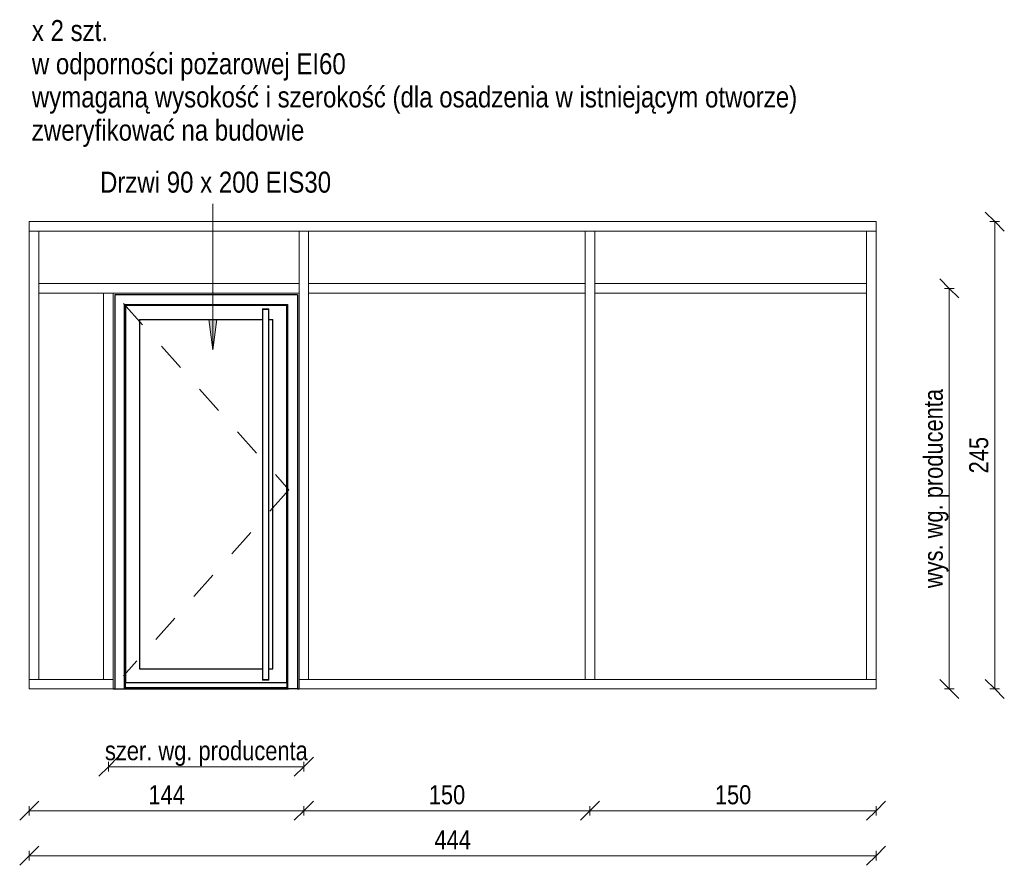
# Model space of a CAD drawing. Header units: centimetres. Extents: x 1381 to 4665, y -153 to 1401.
# Tile 1 of 4: x 1381 to 1898, y 958 to 1401. Entities that reach past the tile are written whole.
import ezdxf

# ---------------------------------------------------------------- set-up
doc = ezdxf.new("R2010")
doc.units = ezdxf.units.CM
doc.linetypes.add('Dash', pattern=[30, 15, -15])
for name, color, linetype, lineweight in [('A-ANNO-DIMS', 211, 'Continuous', 13), ('A-ANNO-DIMS-50', 211, 'Continuous', 13), ('A-AREA', 32, 'Continuous', 18), ('A-DOOR', 31, 'Continuous', 25), ('A-DOOR-FRAM', 31, 'Continuous', 25), ('A-DOOR-HDLN', 31, 'Dash', 18), ('A-GLAZ-CWMG', 51, 'Continuous', 18), ('G-ANNO-TEXT', 231, 'Continuous', 13)]:
    doc.layers.add(name, color=color, linetype=linetype, lineweight=lineweight)
doc.styles.add('Arial Narrow', font='ARIALN.TTF', dxfattribs={"height": 10})
doc.styles.add('Arial Narrow_1', font='ARIALN.TTF', dxfattribs={"height": 11})
doc.dimstyles.new('Diagonal_1_100__0__wewnętrzne', dxfattribs={"dimscale": 30.48, "dimtxt": 10.23431, "dimasz": 0.328084, "dimexe": 0.082021, "dimexo": 0.0625, "dimgap": 0.016404, "dimtad": 1, "dimdec": 0, "dimdsep": 46, "dimtxsty": 'Arial Narrow', "dimblk1": 'OBLIQUE', "dimblk2": 'OBLIQUE', "dimsah": 1, "dimcen": 0.09, "dimazin": 0, "dimtfac": 1, "dimtdec": 4, "dimtix": 1, "dimtmove": 0, "dimatfit": 3, "dimfxl": 0.082021, "dimfxlon": 1, "dimtvp": 1, "dimtolj": 1, "dimtzin": 0, "dimarcsym": 2})

# ---------------------------------------------------------------- blocks, each defined once
blk = doc.blocks.new('Rectangular Mullion - Schueco_FWS-50-SI_Tran_CovCap-20mm_Tran-55mm-2508030-Ślusarka C1 EI60')
at = {"layer": 'A-GLAZ-CWMG'}
for p, q in [((1386.33, 1260), (1386.33, 1055)), ((1391.33, 1260), (1391.33, 1055)), ((1391.33, 1055), (1386.33, 1055))]:
    blk.add_line(p, q, dxfattribs=at)
blk = doc.blocks.new('Rectangular Mullion - Schueco_FWS-50-SI_Tran_CovCap-20mm_Tran-55mm-2293421-Ślusarka C1 EI60')
at = {"layer": 'A-GLAZ-CWMG'}
for p, q in [((1386.33, 1290), (1386.33, 1295)), ((1427.83, 1295), (1386.33, 1295)), ((1427.83, 1290), (1386.33, 1290))]:
    blk.add_line(p, q, dxfattribs=at)
blk = doc.blocks.new('Rectangular Mullion - Schueco_FWS-50-SI_Tran_CovCap-20mm_Tran-55mm-2293371-Ślusarka C1 EI60')
at = {"layer": 'A-GLAZ-CWMG'}
for p, q in [((1530.33, 1295), (1427.83, 1295)), ((1530.33, 1290), (1427.83, 1290))]:
    blk.add_line(p, q, dxfattribs=at)
blk = doc.blocks.new('Rectangular Mullion - Schueco_FWS-50-SI_Tran_CovCap-20mm_Tran-55mm-2293422-Ślusarka C1 EI60')
at = {"layer": 'A-GLAZ-CWMG'}
for p, q in [((1386.33, 1050), (1386.33, 1055)), ((1386.33, 1055), (1430.33, 1055)), ((1430.33, 1055), (1430.33, 1050)), ((1386.33, 1050), (1430.33, 1050))]:
    blk.add_line(p, q, dxfattribs=at)
blk = doc.blocks.new('Rectangular Mullion - Schueco_FWS-50-SI_Mull_CovCap-20mm_Mull-85mm-2613169-Ślusarka C1 EI60')
at = {"layer": 'A-GLAZ-CWMG'}
for p, q in [((1425.33, 1257.5), (1430.33, 1257.5)), ((1425.33, 1257.5), (1425.33, 1055)), ((1430.33, 1257.5), (1430.33, 1055)), ((1430.33, 1055), (1425.33, 1055))]:
    blk.add_line(p, q, dxfattribs=at)
blk = doc.blocks.new('Rectangular Mullion - Schueco_FWS-50-SI_Tran_CovCap-20mm_Tran-55mm-2508031-Ślusarka C1 EI60')
at = {"layer": 'A-GLAZ-CWMG'}
for p, q in [((1386.33, 1290), (1391.33, 1290)), ((1386.33, 1290), (1386.33, 1260)), ((1391.33, 1290), (1391.33, 1260))]:
    blk.add_line(p, q, dxfattribs=at)
blk = doc.blocks.new('Rectangular Mullion - Schueco_FWS-50-SI_Tran_CovCap-20mm_Tran-55mm-2508034-Ślusarka C1 EI60')
at = {"layer": 'A-GLAZ-CWMG'}
for p, q in [((1825.32, 1290), (1830.32, 1290)), ((1825.32, 1260), (1825.32, 1290)), ((1830.32, 1260), (1830.32, 1290))]:
    blk.add_line(p, q, dxfattribs=at)
blk = doc.blocks.new('Rectangular Mullion - Schueco_FWS-50-SI_Tran_CovCap-20mm_Tran-55mm-2508035-Ślusarka C1 EI60')
at = {"layer": 'A-GLAZ-CWMG'}
for p, q in [((1825.32, 1055), (1825.32, 1260)), ((1830.32, 1055), (1830.32, 1260)), ((1830.32, 1055), (1825.32, 1055))]:
    blk.add_line(p, q, dxfattribs=at)
blk = doc.blocks.new('Rectangular Mullion - Schueco_FWS-50-SI_Tran_CovCap-20mm_Tran-55mm-2293444-Ślusarka C1 EI60')
at = {"layer": 'A-GLAZ-CWMG'}
for p, q in [((1682.83, 1257.5), (1682.83, 1262.5)), ((1825.32, 1262.5), (1682.83, 1262.5)), ((1825.32, 1262.5), (1825.32, 1257.5)), ((1825.32, 1257.5), (1682.83, 1257.5))]:
    blk.add_line(p, q, dxfattribs=at)
blk = doc.blocks.new('Rectangular Mullion - Schueco_FWS-50-SI_Tran_CovCap-20mm_Tran-55mm-2613170-Ślusarka C1 EI60')
at = {"layer": 'A-GLAZ-CWMG'}
for p, q in [((1391.33, 1257.5), (1391.33, 1262.5)), ((1427.83, 1262.5), (1391.33, 1262.5)), ((1427.83, 1257.5), (1391.33, 1257.5))]:
    blk.add_line(p, q, dxfattribs=at)
blk = doc.blocks.new('Schueco_FWS_ADS-70-HD_inw_Family-01 - FWS SI insert unit-2308021-Ślusarka C1 EI60')
at = {"layer": 'A-DOOR'}
for p, q in [((1508.66, 1249.29), (1508.66, 1248.89)), ((1508.66, 1249.29), (1510.42, 1249.29)), ((1510.42, 1248.89), (1508.66, 1248.89)), ((1508.66, 1248.89), (1508.66, 1054.99)), ((1508.66, 1248.84), (1508.66, 1245.89)), ((1510.42, 1249.29), (1511.99, 1249.29)), ((1511.99, 1248.89), (1510.42, 1248.89)), ((1511.96, 1248.89), (1511.99, 1248.89)), ((1511.99, 1248.89), (1511.99, 1249.29)), ((1511.99, 1248.89), (1511.99, 1249.29)), ((1511.99, 1054.99), (1511.99, 1248.89)), ((1511.99, 1245.89), (1511.99, 1248.84)), ((1508.66, 1057.99), (1508.66, 1054.99)), ((1508.66, 1054.99), (1508.66, 1054.59)), ((1508.66, 1054.99), (1510.42, 1054.99)), ((1510.42, 1054.59), (1508.66, 1054.59)), ((1510.42, 1054.99), (1511.99, 1054.99)), ((1511.99, 1054.59), (1510.42, 1054.59)), ((1511.99, 1054.99), (1511.96, 1054.99)), ((1511.99, 1054.99), (1511.99, 1057.99)), ((1511.99, 1054.59), (1511.99, 1054.99)), ((1511.99, 1054.59), (1511.99, 1054.99))]:
    blk.add_line(p, q, dxfattribs=at)
at = {"layer": 'A-DOOR-FRAM'}
for p, q in [((1526.93, 1256.6), (1431.23, 1256.6)), ((1431.23, 1256.6), (1431.23, 1050)), ((1526.93, 1256.6), (1526.93, 1050)), ((1436.33, 1050), (1436.33, 1251.5)), ((1436.33, 1251.5), (1521.83, 1251.5)), ((1436.82, 1251.01), (1436.82, 1053.29)), ((1521.33, 1251.01), (1436.82, 1251.01)), ((1521.33, 1053.29), (1521.33, 1251.01)), ((1521.83, 1251.5), (1521.83, 1050)), ((1444.12, 1243.71), (1444.12, 1060.59)), ((1444.12, 1243.71), (1508.68, 1243.71)), ((1511.98, 1243.71), (1514.03, 1243.71)), ((1514.03, 1060.59), (1514.03, 1243.71)), ((1444.12, 1060.59), (1508.67, 1060.59)), ((1511.97, 1060.59), (1514.03, 1060.59)), ((1436.82, 1053.29), (1521.33, 1053.29)), ((1436.82, 1050.79), (1436.82, 1053.29)), ((1436.82, 1053.29), (1521.33, 1053.29)), ((1521.33, 1053.29), (1521.33, 1050.79)), ((1430.33, 1050), (1431.23, 1050)), ((1431.23, 1050), (1436.33, 1050)), ((1435.82, 1049.99), (1522.33, 1049.99)), ((1436.33, 1052.29), (1436.82, 1052.29)), ((1521.83, 1050.41), (1436.33, 1050.41)), ((1436.82, 1050.79), (1521.33, 1050.79)), ((1521.33, 1052.29), (1521.83, 1052.29)), ((1526.93, 1050), (1521.83, 1050)), ((1526.93, 1050), (1527.83, 1050))]:
    blk.add_line(p, q, dxfattribs=at)
at = {"layer": 'A-DOOR-HDLN'}
for p, q in [((1435.73, 1252.1), (1522.43, 1154.45)), ((1522.43, 1154.45), (1435.73, 1056.8))]:
    blk.add_line(p, q, dxfattribs=at)
blk = doc.blocks.new('Rectangular Mullion - Schueco_FWS-50-SI_Tran_CovCap-20mm_Tran-55mm-2293376-Ślusarka C1 EI60')
at = {"layer": 'A-GLAZ-CWMG'}
for p, q in [((1680.33, 1295), (1530.33, 1295)), ((1680.33, 1290), (1530.33, 1290))]:
    blk.add_line(p, q, dxfattribs=at)
blk = doc.blocks.new('Rectangular Mullion - Schueco_FWS-50-SI_Tran_CovCap-20mm_Tran-55mm-2613171-Ślusarka C1 EI60')
at = {"layer": 'A-GLAZ-CWMG'}
for p, q in [((1527.83, 1262.5), (1427.83, 1262.5)), ((1527.83, 1262.5), (1527.83, 1257.5)), ((1527.83, 1257.5), (1427.83, 1257.5))]:
    blk.add_line(p, q, dxfattribs=at)
blk = doc.blocks.new('Rectangular Mullion - Schueco_FWS-50-SI_Mull_CovCap-20mm_Mull-85mm-2293378-Ślusarka C1 EI60')
at = {"layer": 'A-GLAZ-CWMG'}
for p, q in [((1527.83, 1260), (1527.83, 1055)), ((1532.83, 1260), (1532.83, 1055)), ((1532.83, 1055), (1527.83, 1055))]:
    blk.add_line(p, q, dxfattribs=at)
blk = doc.blocks.new('Rectangular Mullion - Schueco_FWS-50-SI_Mull_CovCap-20mm_Mull-85mm-2293379-Ślusarka C1 EI60')
at = {"layer": 'A-GLAZ-CWMG'}
for p, q in [((1527.83, 1290), (1532.83, 1290)), ((1527.83, 1290), (1527.83, 1260)), ((1532.83, 1290), (1532.83, 1260))]:
    blk.add_line(p, q, dxfattribs=at)
blk = doc.blocks.new('Rectangular Mullion - Schueco_FWS-50-SI_Tran_CovCap-20mm_Tran-55mm-2293445-Ślusarka C1 EI60')
at = {"layer": 'A-GLAZ-CWMG'}
for p, q in [((1680.33, 1055), (1830.32, 1055)), ((1830.32, 1055), (1830.32, 1050)), ((1680.33, 1050), (1830.32, 1050))]:
    blk.add_line(p, q, dxfattribs=at)
blk = doc.blocks.new('Rectangular Mullion - Schueco_FWS-50-SI_Tran_CovCap-20mm_Tran-55mm-2293446-Ślusarka C1 EI60')
at = {"layer": 'A-GLAZ-CWMG'}
for p, q in [((1830.32, 1295), (1680.33, 1295)), ((1830.32, 1295), (1830.32, 1290)), ((1830.32, 1290), (1680.33, 1290))]:
    blk.add_line(p, q, dxfattribs=at)
blk = doc.blocks.new('Rectangular Mullion - Schueco_FWS-50-SI_Tran_CovCap-20mm_Tran-55mm-2293433-Ślusarka C1 EI60')
at = {"layer": 'A-GLAZ-CWMG'}
for p, q in [((1527.83, 1050), (1527.83, 1055)), ((1527.83, 1055), (1680.33, 1055)), ((1527.83, 1050), (1680.33, 1050))]:
    blk.add_line(p, q, dxfattribs=at)
blk = doc.blocks.new('Rectangular Mullion - Schueco_FWS-50-SI_Tran_CovCap-20mm_Tran-55mm-2293383-Ślusarka C1 EI60')
at = {"layer": 'A-GLAZ-CWMG'}
for p, q in [((1532.83, 1257.5), (1532.83, 1262.5)), ((1677.83, 1262.5), (1532.83, 1262.5)), ((1677.83, 1262.5), (1677.83, 1257.5)), ((1677.83, 1257.5), (1532.83, 1257.5))]:
    blk.add_line(p, q, dxfattribs=at)
blk = doc.blocks.new('DIMBLOCK1-Ślusarka C1 EI60')
at = {"layer": 'A-ANNO-DIMS-50'}
for p, q in [((1892.59, 1295), (1887.59, 1300)), ((1890.09, 1295), (1895.09, 1295)), ((1892.59, 1295), (1890.09, 1295)), ((1892.59, 1295), (1892.59, 1050)), ((1892.59, 1295), (1897.59, 1290)), ((1892.59, 1050), (1887.59, 1055)), ((1890.09, 1050), (1895.09, 1050)), ((1892.59, 1050), (1890.09, 1050)), ((1892.59, 1050), (1897.59, 1045))]:
    blk.add_line(p, q, dxfattribs=at)
at = {"layer": 'A-ANNO-DIMS-50', "color": 0, "insert": (1879.17, 1163), "char_height": 10, "width": 22.8079, "attachment_point": 1, "rotation": 90, "line_spacing_factor": 0.974696, "style": 'Arial Narrow'}
blk.add_mtext('245', dxfattribs=at)
blk = doc.blocks.new('_Oblique')
at = {"color": 0, "linetype": 'ByBlock', "lineweight": -2}
blk.add_line((-0.5, -0.5), (0.5, 0.5), dxfattribs=at)
blk = doc.blocks.new('DIMBLOCK2-Ślusarka C1 EI60')
at = {"layer": 'A-ANNO-DIMS-50'}
for p, q in [((1680.33, 986.09), (1675.33, 981.09)), ((1680.33, 986.09), (1685.33, 991.09)), ((1680.33, 988.59), (1680.33, 983.59)), ((1680.33, 986.09), (1680.33, 988.59)), ((1830.32, 986.09), (1680.33, 986.09)), ((1830.32, 986.09), (1825.32, 981.09)), ((1830.32, 986.09), (1835.32, 991.09)), ((1830.32, 988.59), (1830.32, 983.59)), ((1830.32, 986.09), (1830.32, 988.59))]:
    blk.add_line(p, q, dxfattribs=at)
at = {"layer": 'A-ANNO-DIMS-50', "color": 0, "insert": (1745.82, 999.51), "char_height": 10, "width": 22.8079, "attachment_point": 1, "line_spacing_factor": 0.974696, "style": 'Arial Narrow'}
blk.add_mtext('150', dxfattribs=at)
blk = doc.blocks.new('DIMBLOCK3-Ślusarka C1 EI60')
at = {"layer": 'A-ANNO-DIMS-50'}
for p, q in [((1530.33, 986.09), (1525.33, 981.09)), ((1530.33, 986.09), (1535.33, 991.09)), ((1530.33, 988.59), (1530.33, 983.59)), ((1530.33, 986.09), (1530.33, 988.59)), ((1680.33, 986.09), (1530.33, 986.09)), ((1680.33, 986.09), (1675.33, 981.09)), ((1680.33, 986.09), (1685.33, 991.09)), ((1680.33, 988.59), (1680.33, 983.59)), ((1680.33, 986.09), (1680.33, 988.59))]:
    blk.add_line(p, q, dxfattribs=at)
at = {"layer": 'A-ANNO-DIMS-50', "color": 0, "insert": (1595.82, 999.51), "char_height": 10, "width": 22.8079, "attachment_point": 1, "line_spacing_factor": 0.974696, "style": 'Arial Narrow'}
blk.add_mtext('150', dxfattribs=at)
blk = doc.blocks.new('DIMBLOCK4-Ślusarka C1 EI60')
at = {"layer": 'A-ANNO-DIMS-50'}
for p, q in [((1386.33, 986.09), (1381.33, 981.09)), ((1386.33, 986.09), (1391.33, 991.09)), ((1386.33, 988.59), (1386.33, 983.59)), ((1386.33, 986.09), (1386.33, 988.59)), ((1530.33, 986.09), (1386.33, 986.09)), ((1530.33, 986.09), (1525.33, 981.09)), ((1530.33, 986.09), (1535.33, 991.09)), ((1530.33, 988.59), (1530.33, 983.59)), ((1530.33, 986.09), (1530.33, 988.59))]:
    blk.add_line(p, q, dxfattribs=at)
at = {"layer": 'A-ANNO-DIMS-50', "color": 0, "insert": (1448.82, 999.51), "char_height": 10, "width": 22.8079, "attachment_point": 1, "line_spacing_factor": 0.974696, "style": 'Arial Narrow'}
blk.add_mtext('144', dxfattribs=at)
blk = doc.blocks.new('DIMBLOCK5-Ślusarka C1 EI60')
at = {"layer": 'A-ANNO-DIMS-50'}
for p, q in [((1868.76, 1260), (1863.76, 1265)), ((1866.26, 1260), (1871.26, 1260)), ((1868.76, 1260), (1866.26, 1260)), ((1868.76, 1260), (1868.76, 1050)), ((1868.76, 1260), (1873.76, 1255)), ((1868.76, 1050), (1863.76, 1055)), ((1866.26, 1050), (1871.26, 1050)), ((1868.76, 1050), (1866.26, 1050)), ((1868.76, 1050), (1873.76, 1045))]:
    blk.add_line(p, q, dxfattribs=at)
at = {"layer": 'A-ANNO-DIMS-50', "color": 0, "insert": (1855.33, 1102.85), "char_height": 10, "width": 125.151, "attachment_point": 1, "rotation": 90, "line_spacing_factor": 0.974696, "style": 'Arial Narrow'}
blk.add_mtext('wys. wg. producenta', dxfattribs=at)
blk = doc.blocks.new('DIMBLOCK6-Ślusarka C1 EI60')
at = {"layer": 'A-ANNO-DIMS-50'}
for p, q in [((1427.83, 1009.19), (1432.83, 1014.19)), ((1530.33, 1009.19), (1535.33, 1014.19)), ((1427.83, 1009.19), (1422.83, 1004.19)), ((1427.83, 1011.69), (1427.83, 1006.69)), ((1427.83, 1009.19), (1427.83, 1011.69)), ((1530.33, 1009.19), (1427.83, 1009.19)), ((1530.33, 1009.19), (1525.33, 1004.19)), ((1530.33, 1011.69), (1530.33, 1006.69)), ((1530.33, 1009.19), (1530.33, 1011.69))]:
    blk.add_line(p, q, dxfattribs=at)
at = {"layer": 'A-ANNO-DIMS-50', "color": 0, "insert": (1426.04, 1022.61), "char_height": 10, "width": 127.2953, "attachment_point": 1, "line_spacing_factor": 0.974696, "style": 'Arial Narrow'}
blk.add_mtext('szer. wg. producenta', dxfattribs=at)
blk = doc.blocks.new('DIMBLOCK7-Ślusarka C1 EI60')
at = {"layer": 'A-ANNO-DIMS-50'}
for p, q in [((1386.33, 962.51), (1391.33, 967.51)), ((1830.32, 962.51), (1835.32, 967.51)), ((1386.33, 962.51), (1381.33, 957.51)), ((1386.33, 965.01), (1386.33, 960.01)), ((1386.33, 962.51), (1386.33, 965.01)), ((1386.33, 962.51), (1830.32, 962.51)), ((1830.32, 962.51), (1825.32, 957.51)), ((1830.32, 965.01), (1830.32, 960.01)), ((1830.32, 962.51), (1830.32, 965.01))]:
    blk.add_line(p, q, dxfattribs=at)
at = {"layer": 'A-ANNO-DIMS-50', "color": 0, "insert": (1598.82, 975.93), "char_height": 10, "width": 22.8079, "attachment_point": 1, "line_spacing_factor": 0.974696, "style": 'Arial Narrow'}
blk.add_mtext('444', dxfattribs=at)

msp = doc.modelspace()

# ---------------------------------------------------------------- hatches: boundary and pattern name
at = {"layer": 'G-ANNO-TEXT'}
msp.add_hatch(color=7, dxfattribs=at).paths.add_polyline_path([(1482.64, 1227.75), (1484.73, 1243.62), (1480.55, 1243.62)], flags=0)

# ---------------------------------------------------------------- linework, layer by layer
at = {"layer": 'A-AREA'}
for p, q in [((1682.83, 1050), (1435.33, 1050)), ((1435.33, 1050), (1635.83, 1050))]:
    msp.add_line(p, q, dxfattribs=at)
at = {"layer": 'G-ANNO-TEXT', "color": 7}
for p, q in [((1482.64, 1227.75), (1482.64, 1304.31)), ((1484.73, 1243.62), (1480.55, 1243.62)), ((1480.55, 1243.62), (1482.64, 1227.75)), ((1482.64, 1227.75), (1484.73, 1243.62))]:
    msp.add_line(p, q, dxfattribs=at)

# ---------------------------------------------------------------- block references
at = {"layer": 'A-DOOR'}
msp.add_blockref('Schueco_FWS_ADS-70-HD_inw_Family-01 - FWS SI insert unit-2308021-Ślusarka C1 EI60', (0, 0), dxfattribs=at)
at = {"layer": 'A-GLAZ-CWMG'}
for name, p in [('Rectangular Mullion - Schueco_FWS-50-SI_Tran_CovCap-20mm_Tran-55mm-2293421-Ślusarka C1 EI60', (0, 0)), ('Rectangular Mullion - Schueco_FWS-50-SI_Tran_CovCap-20mm_Tran-55mm-2293371-Ślusarka C1 EI60', (0, 0)), ('Rectangular Mullion - Schueco_FWS-50-SI_Tran_CovCap-20mm_Tran-55mm-2293376-Ślusarka C1 EI60', (0, 0)), ('Rectangular Mullion - Schueco_FWS-50-SI_Tran_CovCap-20mm_Tran-55mm-2293446-Ślusarka C1 EI60', (0, 0)), ('Rectangular Mullion - Schueco_FWS-50-SI_Tran_CovCap-20mm_Tran-55mm-2508031-Ślusarka C1 EI60', (0, 0)), ('Rectangular Mullion - Schueco_FWS-50-SI_Mull_CovCap-20mm_Mull-85mm-2293379-Ślusarka C1 EI60', (0, 0)), ('Rectangular Mullion - Schueco_FWS-50-SI_Mull_CovCap-20mm_Mull-85mm-2293379-Ślusarka C1 EI60', (150, 0)), ('Rectangular Mullion - Schueco_FWS-50-SI_Tran_CovCap-20mm_Tran-55mm-2508034-Ślusarka C1 EI60', (0, 0)), ('Rectangular Mullion - Schueco_FWS-50-SI_Tran_CovCap-20mm_Tran-55mm-2508030-Ślusarka C1 EI60', (0, 0)), ('Rectangular Mullion - Schueco_FWS-50-SI_Tran_CovCap-20mm_Tran-55mm-2613170-Ślusarka C1 EI60', (0, 0)), ('Rectangular Mullion - Schueco_FWS-50-SI_Tran_CovCap-20mm_Tran-55mm-2613171-Ślusarka C1 EI60', (0, 0)), ('Rectangular Mullion - Schueco_FWS-50-SI_Mull_CovCap-20mm_Mull-85mm-2293378-Ślusarka C1 EI60', (0, 0)), ('Rectangular Mullion - Schueco_FWS-50-SI_Tran_CovCap-20mm_Tran-55mm-2293383-Ślusarka C1 EI60', (0, 0)), ('Rectangular Mullion - Schueco_FWS-50-SI_Mull_CovCap-20mm_Mull-85mm-2293378-Ślusarka C1 EI60', (150, 0)), ('Rectangular Mullion - Schueco_FWS-50-SI_Tran_CovCap-20mm_Tran-55mm-2293444-Ślusarka C1 EI60', (0, 0)), ('Rectangular Mullion - Schueco_FWS-50-SI_Tran_CovCap-20mm_Tran-55mm-2508035-Ślusarka C1 EI60', (0, 0)), ('Rectangular Mullion - Schueco_FWS-50-SI_Mull_CovCap-20mm_Mull-85mm-2613169-Ślusarka C1 EI60', (0, 0)), ('Rectangular Mullion - Schueco_FWS-50-SI_Tran_CovCap-20mm_Tran-55mm-2293422-Ślusarka C1 EI60', (0, 0)), ('Rectangular Mullion - Schueco_FWS-50-SI_Tran_CovCap-20mm_Tran-55mm-2293433-Ślusarka C1 EI60', (0, 0)), ('Rectangular Mullion - Schueco_FWS-50-SI_Tran_CovCap-20mm_Tran-55mm-2293445-Ślusarka C1 EI60', (0, 0))]:
    msp.add_blockref(name, p, dxfattribs=at)

# ---------------------------------------------------------------- texts
at = {"layer": 'G-ANNO-TEXT', "color": 7, "char_height": 11, "attachment_point": 1, "line_spacing_factor": 0.949189, "style": 'Arial Narrow_1'}
for s, insert, width in [('\\pxt5.77273,11.54545,17.31818,23.09091,28.86364,34.63636,40.40909,46.18182,51.95455,57.72727,63.5,69.27273,75.04545,80.81818,86.59091,92.36364,98.13636,103.90909,109.68182,115.45455,121.22727,127,132.77273,138.54545,144.31818,150.09091,155.86364,161.63636,167.40909,173.18182,178.95455,184.72727;{x 2 szt. \\Pw odporności pożarowej EI60\\Pwymaganą wysokość i szerokość (dla osadzenia w istniejącym otworze) zweryfikować na budowie}', (1387.71, 1400.69), 452.45), ('\\pxt5.77273,11.54545,17.31818,23.09091,28.86364,34.63636,40.40909,46.18182,51.95455,57.72727,63.5,69.27273,75.04545,80.81818,86.59091,92.36364,98.13636,103.90909,109.68182,115.45455,121.22727,127,132.77273,138.54545,144.31818,150.09091,155.86364,161.63636,167.40909,173.18182,178.95455,184.72727;{Drzwi 90 x 200 EIS30}', (1423.44, 1321.19), 119.584)]:
    msp.add_mtext(s, dxfattribs=dict(at, insert=insert, width=width))

# ---------------------------------------------------------------- dimensions: what is measured, and where the dimension line sits
at = {"layer": 'A-ANNO-DIMS'}
dim = msp.add_linear_dim(base=(1892.59, 1050), p1=(1890.09, 1295), p2=(1890.09, 1050), angle=90, dimstyle='Diagonal_1_100__0__wewnętrzne', override={"dimpost": '<>', "dimfxl": 245}, dxfattribs=at)
dim.commit()
dim.dimension.update_dxf_attribs({"geometry": 'DIMBLOCK1-Ślusarka C1 EI60', "text_midpoint": (1886.99, 1172.5)})
dim = msp.add_linear_dim(base=(1868.76, 1050), p1=(1866.26, 1260), p2=(1866.26, 1050), angle=90, text='wys. wg. producenta', dimstyle='Diagonal_1_100__0__wewnętrzne', override={"dimpost": '<>', "dimfxl": 210}, dxfattribs=at)
dim.commit()
dim.dimension.update_dxf_attribs({"geometry": 'DIMBLOCK5-Ślusarka C1 EI60', "text_midpoint": (1861.79, 1155)})
dim = msp.add_linear_dim(base=(1427.83, 1009.19), p1=(1530.33, 1011.69), p2=(1427.83, 1011.69), text='szer. wg. producenta', dimstyle='Diagonal_1_100__0__wewnętrzne', override={"dimpost": '<>', "dimfxl": 102.5}, dxfattribs=at)
dim.commit()
dim.dimension.update_dxf_attribs({"geometry": 'DIMBLOCK6-Ślusarka C1 EI60', "text_midpoint": (1479.08, 1016.16)})
for base, p1, p2, override, picture, middle in [((1386.33, 986.09), (1530.33, 988.59), (1386.33, 988.59), {"dimpost": '<>', "dimfxl": 143.999209}, 'DIMBLOCK4-Ślusarka C1 EI60', (1458.33, 991.61)), ((1530.33, 986.09), (1680.33, 988.59), (1530.33, 988.59), {"dimpost": '<>', "dimfxl": 149.999604}, 'DIMBLOCK3-Ślusarka C1 EI60', (1605.33, 991.69)), ((1680.33, 986.09), (1830.32, 988.59), (1680.33, 988.59), {"dimpost": '<>', "dimfxl": 149.999604}, 'DIMBLOCK2-Ślusarka C1 EI60', (1755.32, 991.69)), ((1830.32, 962.51), (1386.33, 965.01), (1830.32, 965.01), {"dimpost": '<>', "dimfxl": 443.998418}, 'DIMBLOCK7-Ślusarka C1 EI60', (1608.33, 968.01))]:
    dim = msp.add_linear_dim(base=base, p1=p1, p2=p2, dimstyle='Diagonal_1_100__0__wewnętrzne', override=override, dxfattribs=at)
    dim.commit()
    dim.dimension.update_dxf_attribs({"geometry": picture, "text_midpoint": middle})

doc.saveas('drawing.dxf')
